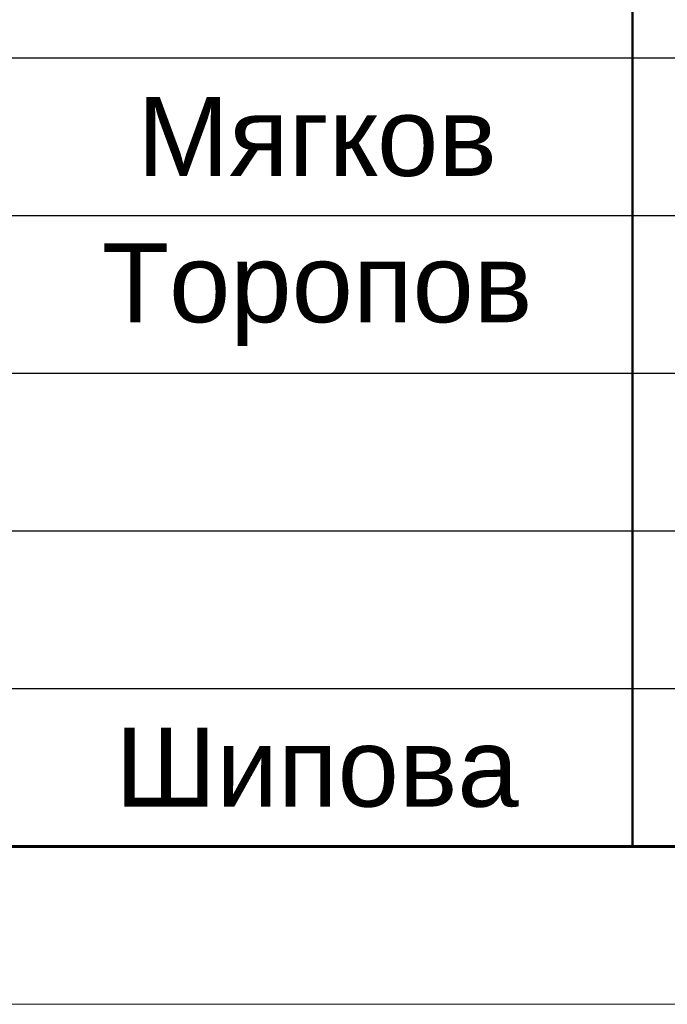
# Model space of a CAD drawing. Header units: millimetres. Extents: x 523431 to 527346, y -48565 to -47721.
# Tile 202 of 217: x 527176 to 527197, y -48565 to -48534. Entities that reach past the tile are written whole.
import ezdxf
from ezdxf.enums import TextEntityAlignment as Align

# ---------------------------------------------------------------- set-up
doc = ezdxf.new("R2010")
doc.units = ezdxf.units.MM
for name, color, linetype, lineweight in [('LIN_Основная сплошная', 50, 'Continuous', 50), ('ВК-линия контур', 132, 'Continuous', 15), ('ВК-линия толстая', 30, 'Continuous', 60), ('ВК-Текст', 1, 'Continuous', 30)]:
    doc.layers.add(name, color=color, linetype=linetype, lineweight=lineweight)
doc.layers.add('Текст и рамки', color=7, linetype='Continuous')
doc.styles.get("Standard").update_dxf_attribs({"font": 'arial.ttf'})

# ---------------------------------------------------------------- blocks, each defined once
blk = doc.blocks.new('*U31')
at = {"layer": 'ВК-линия контур', "color": 0}
blk.add_line((0, 0), (-420, 0), dxfattribs=at)
at = {"layer": 'ВК-линия толстая', "color": 0}
blk.add_lwpolyline([(-400, 5), (-400, 292), (-5, 292), (-5, 5)], close=True, dxfattribs=at)
at = {"layer": 'ВК-Текст', "color": 0}
blk.add_attdef('ЛИСТ_АЛ', text='', height=2.5, dxfattribs=at).set_placement((-10, 288.5), align=Align.MIDDLE_CENTER)
at = {"layer": 'ВК-Текст', "color": 0, "ltscale": 0.5}
blk.add_attdef('ВЕРХНИЙ_ШИФР', text='', height=0.000005, rotation=180, dxfattribs=at).set_placement((-400, 278), align=Align.MIDDLE_CENTER)
at = {"layer": 'ВК-Текст', "color": 0, "flags": 12}
blk.add_attdef('ФОРМАТ_ЛИСТА', (-42, 1.558), '', height=2.5, dxfattribs=at)

msp = doc.modelspace()

# ---------------------------------------------------------------- linework, layer by layer
for p, q in [((527220.58, -48534.746), (527155.58, -48534.746)), ((527220.58, -48539.746), (527155.58, -48539.746)), ((527220.58, -48544.746), (527155.58, -48544.746)), ((527220.58, -48549.746), (527155.58, -48549.746)), ((527220.58, -48554.746), (527155.58, -48554.746))]:
    msp.add_line(p, q)
at = {"layer": 'LIN_Основная сплошная', "color": 7}
msp.add_line((527195.58, -48504.746), (527195.58, -48559.746), dxfattribs=at)

# ---------------------------------------------------------------- block references
msp.add_blockref('*U31', (527345.58, -48564.746))

# ---------------------------------------------------------------- texts
at = {"layer": 'Текст и рамки', "color": 7, "char_height": 2.5, "width": 20, "attachment_point": 5}
for s, insert in [('Мягков', (527185.58, -48537.246)), ('Торопов', (527185.58, -48542.246)), ('Шипова', (527185.58, -48557.246))]:
    msp.add_mtext(s, dxfattribs=dict(at, insert=insert))

doc.saveas('drawing.dxf')
